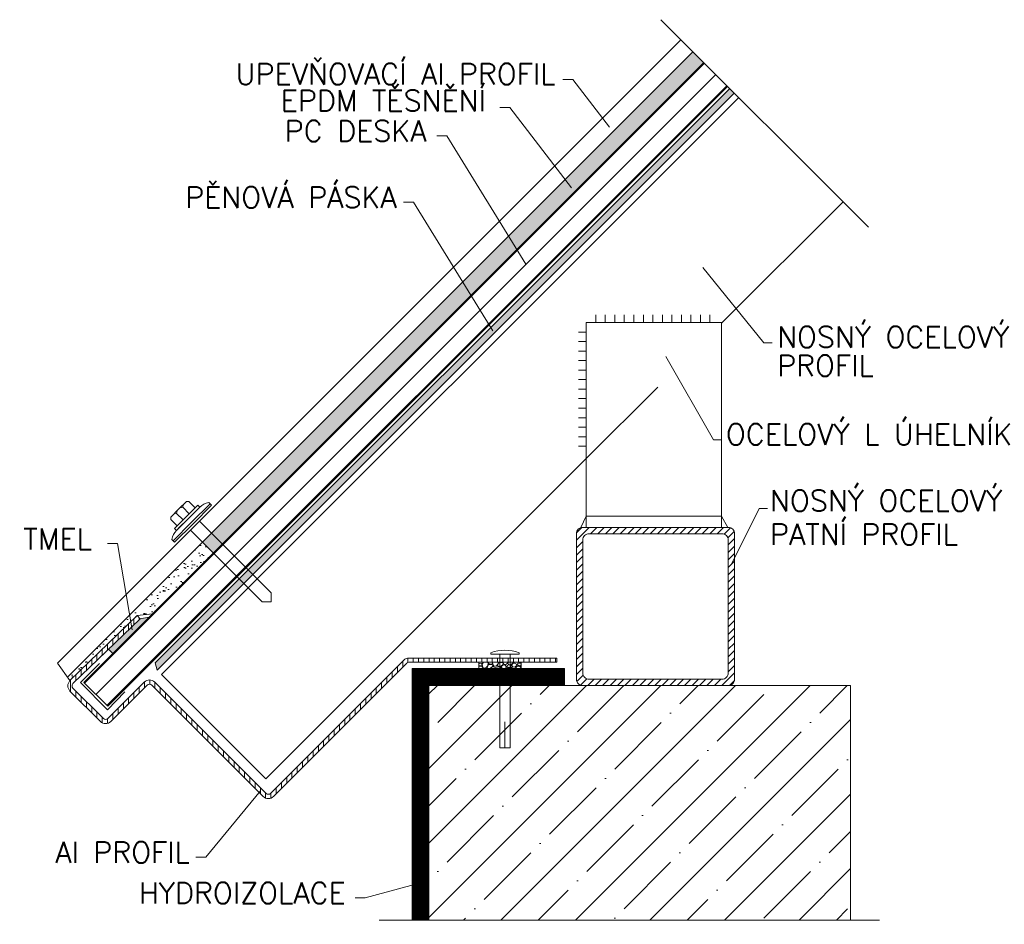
# Model space of a CAD drawing. Header units: millimetres. Extents: x -485339 to 350584, y -1189934 to 0.
# Tile 17 of 178: x -155984 to -155750, y -1115259 to -1115044. Entities that reach past the tile are written whole.
import ezdxf
from ezdxf.enums import TextEntityAlignment as Align

# ---------------------------------------------------------------- set-up
doc = ezdxf.new("R2010")
doc.units = ezdxf.units.MM
doc.header["$LTSCALE"] = 10
doc.linetypes.add('ACAD_ISO03W100', pattern=[30, 12, -18])
for name, color, linetype, lineweight in [('N_popis', 10, 'Continuous', 18), ('N_čáry_plné', 10, 'Continuous', 18), ('St_popis', 250, 'Continuous', 18), ('St_čáry_plné', 250, 'Continuous', 18)]:
    doc.layers.add(name, color=color, linetype=linetype, lineweight=lineweight)
doc.styles.get("Standard").update_dxf_attribs({"font": 'simplex.shx', "width": 0.8})
pattern_1 = [(47.5, (-156896.8066, -1113774.662), (-0.5949387, 2.8299185), [0, -2.28, 0, -2.55, 0, -2.4375]), (17.5, (-156896.8066, -1113774.662), (1.879244, 4.629885), [0, -1.23, 0, -2.055, 0, -0.7875]), (337.5, (-156898.6236, -1113774.9825), (4.5987725, 0.8195072), [0, -0.75, 0, -2.7, 0, -3.525]), (327.5, (-156898.6236, -1113774.9825), (4.212075, 2.079525), [0, -0.375, 0, -1.77, 0, -2.025])]

msp = doc.modelspace()

# ---------------------------------------------------------------- hatches: boundary and pattern name
at = {"layer": 'N_čáry_plné'}
h = msp.add_hatch(dxfattribs=at)
h.set_pattern_fill('AR-SAND', color=256, scale=1.5, angle=10, style=0)
h.set_pattern_definition(pattern_1)
h.paths.add_polyline_path([(-155821.65, -1115054.46), (-155824.22, -1115051.9), (-155938.4, -1115166.08), (-155935.84, -1115168.64)])
h.paths.add_polyline_path([(-155938.4, -1115166.08), (-155940.52, -1115168.2), (-155937.96, -1115170.76), (-155935.84, -1115168.64)])
h = msp.add_hatch(dxfattribs=at)
h.set_pattern_fill('AR-SAND', color=256, scale=1.5, angle=10, style=0)
h.set_pattern_definition(pattern_1)
h.paths.add_polyline_path([(-155930.73, -1115177.99), (-155931.79, -1115176.93), (-155951.72, -1115196.85), (-155951.3, -1115198.55)])
h.paths.add_polyline_path([(-155814.43, -1115061.68), (-155815.49, -1115060.62), (-155929.67, -1115174.81), (-155928.61, -1115175.87)])
h.paths.add_polyline_path([(-155928.61, -1115175.87), (-155929.67, -1115174.81), (-155931.79, -1115176.93), (-155930.73, -1115177.99)])
h = msp.add_hatch(dxfattribs=at)
h.set_pattern_fill('AR-SAND', color=256, scale=1.5, angle=10, style=0)
h.set_pattern_definition(pattern_1)
h.paths.add_polyline_path([(-155937.96, -1115170.76), (-155940.52, -1115168.2), (-155972.56, -1115200.24), (-155971.96, -1115201.05), (-155955.99, -1115185.63), (-155952.4, -1115185.2)])
h = msp.add_hatch(dxfattribs=at)
h.set_pattern_fill('ANSI31', color=256, scale=10, angle=45, style=0)
h.set_pattern_definition([(90, (-156896.8066, -1113774.6621), (-1.25, 2e-16), [])])
h.paths.add_polyline_path([(-155891.58, -1115195.7, 0.198912), (-155892.82, -1115196.22), (-155924.4, -1115227.79, -0.414214), (-155925.46, -1115227.79), (-155951.87, -1115201.38, 0.414214), (-155954.34, -1115201.38), (-155962.99, -1115210.03, -0.414214), (-155964.05, -1115210.03), (-155971.26, -1115202.82, -0.424475), (-155971.24, -1115201.74), (-155955.29, -1115186.35), (-155955.99, -1115185.63), (-155971.96, -1115201.05, 0.414214), (-155971.96, -1115203.53), (-155964.76, -1115210.74, 0.414214), (-155962.28, -1115210.74), (-155953.63, -1115202.09, -0.414214), (-155952.57, -1115202.09), (-155926.16, -1115228.5, 0.414214), (-155923.69, -1115228.5), (-155892.11, -1115196.92, -0.198912), (-155891.58, -1115196.7), (-155856.46, -1115196.7), (-155856.46, -1115195.7)])
msp.add_hatch(color=256, dxfattribs=at).paths.add_polyline_path([(-155953.23, -1115186.03), (-155955.29, -1115186.35), (-155962.79, -1115193.58), (-155961.78, -1115194.59)])
h = msp.add_hatch(dxfattribs=at)
h.set_pattern_fill('GRAVEL', color=256, scale=2.5, angle=10, style=0)
h.set_pattern_definition([(238.0128, (-156895.4681, -1113771.88753), (-15.789066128, -25.631140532), [0.33634, -33.29772]), (194.9697, (-156895.64627, -1113772.1728), (29.110118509, 7.671443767), [0.57717, -57.1398125]), (142.5104, (-156896.20385, -1113772.32189), (29.395499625, -22.741034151), [0.40697, -40.29008]), (277.2737, (-156897.05551, -1113773.1067), (-6.220399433, 49.674507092), [0.525595, -52.033895]), (302.8337, (-156896.98896, -1113773.62807), (-17.519565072, 27.373617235), [0.5153875, -51.0234325]), (7.2737, (-156896.70952, -1113774.06112), (-49.674507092, -6.220399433), [0.525595, -52.033895]), (47.6942, (-156896.18815, -1113773.99457), (-27.6650697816, -30.2637391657), [0.6950725, -68.8121225]), (82.2553, (-156895.72031, -1113773.48052), (7.68351404, 57.2032649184), [0.65622, -64.9658025]), (131.4296, (-156895.63188, -1113772.83029), (-25.339738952, 28.533272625), [0.527375, -52.2101825]), (185.2364, (-156895.98084, -1113772.43488), (27.516332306, 2.31332676), [0.60208, -29.5019075]), (232.3974, (-156896.58041, -1113772.48983), (-24.7689292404, -32.291642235), [0.77862, -77.0834375]), (148.8141, (-156894.61377, -1113772.70154), (-19.83886443, 11.733265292), [0.2657525, -26.30961]), (181.4692, (-156894.84112, -1113772.56393), (32.874492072, 0.71950679), [0.5055925, -50.0537775]), (235, (-156895.3465, -1113772.5769), (0.4341206, -2.4620201), [0.3535525, -3.18198]), (213.1986, (-156895.57098, -1113772.31184), (11.441854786, 7.09464413), [0.190395, -18.8490375]), (301.8014, (-156895.7303, -1113772.4161), (-3.76438061, 6.95193841), [0.2692575, -13.193655]), (40.9638, (-156895.5884, -1113772.64492), (6.51781131, 6.22640535), [0.4373225, -14.1400575]), (171.5651, (-156895.2582, -1113772.3582), (5.3581596, -1.59377437), [0.3162275, -7.5894675]), (26.3895, (-156897.15827, -1113772.66788), (23.31784107, 11.727245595), [0.443, -43.8571125]), (80.3462, (-156896.76143, -1113772.47098), (-5.072740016, -28.818698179), [0.3716525, -36.79352]), (303.1986, (-156895.345, -1113771.86582), (-7.09464413, 11.441854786), [0.3807875, -18.658645]), (353.6105, (-156895.1365, -1113772.18446), (-25.922557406, 3.044834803), [0.443, -43.8571125]), (349.444, (-156896.88912, -1113774.19433), (-13.178340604, 2.753425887), [0.4272, -20.93281]), (304.7751, (-156896.46915, -1113774.2726), (-17.085404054, 24.911622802), [0.357945, -35.4366075]), (76.8014, (-156894.88626, -1113774.3235), (2.753439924, 13.178337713), [0.3807875, -18.658645]), (27.354, (-156894.79931, -1113773.95277), (-30.269777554, -15.491630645), [0.4190775, -41.48856]), (79.444, (-156896.09265, -1113774.53622), (-2.753425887, -13.178340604), [0.2136, -21.14641]), (111.3099, (-156895.034, -1113774.34955), (-4.19849566, 9.41395997), [0.127475, -12.6200725]), (175.9638, (-156895.0803, -1113774.2308), (7.8201791, -1.15965303), [0.5153875, -9.792375]), (196.009, (-156895.59442, -1113774.19451), (24.186073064, 6.803222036), [0.477625, -47.2848075]), (313.6901, (-156895.54934, -1113772.8665), (-3.33026336, 4.48991665), [0.360555, -8.6533225]), (3.1572, (-156895.30028, -1113773.12722), (42.722572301, 2.455988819), [0.629485, -62.3189075]), (70.9454, (-156894.67175, -1113773.09255), (-6.80923432, -18.970618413), [0.25739, -25.481685]), (100, (-156894.5877, -1113772.8493), (-2.89614, 2.027899), [0.15, -2.35]), (130.2564, (-156895.65668, -1113774.12933), (12.886909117, -15.497662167), [0.34731, -34.3838]), (58.0128, (-156895.88111, -1113773.86428), (15.789066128, 25.631140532), [0.67268, -32.96138]), (10, (-156895.5248, -1113773.2937), (2.027899, 2.89614), [0.65, -1.85]), (335.3048, (-156894.88465, -1113773.18086), (-27.659026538, 12.892954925), [0.395285, -39.133185]), (264.0546, (-156894.5255, -1113773.346), (-0.72553728, -10.28219824), [0.364005, -17.83627]), (217.646, (-156894.56322, -1113773.70805), (-42.437150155, -32.868499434), [0.5926625, -58.673685]), (185.4261, (-156895.03249, -1113774.07004), (-32.4403715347, -3.1815594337), [0.6269975, -62.072685])])
h.paths.add_polyline_path([(-155870.05, -1115198.2), (-155870.05, -1115196.7), (-155874.97, -1115196.7), (-155874.97, -1115198.2)])
h.paths.add_polyline_path([(-155867.56, -1115198.2), (-155867.56, -1115196.7), (-155870.05, -1115196.7), (-155870.05, -1115198.2)])
h.paths.add_polyline_path([(-155864.97, -1115198.2), (-155864.97, -1115196.7), (-155867.56, -1115196.7), (-155867.56, -1115198.2)])
at = {"layer": 'St_čáry_plné'}
h = msp.add_hatch(dxfattribs=at)
h.set_pattern_fill('ANSI31', color=256, scale=10, style=0)
h.set_pattern_definition([(45, (-156901.8066, -1113774.6621), (-0.8838835, 0.8838835), [])])
h.paths.add_polyline_path([(-155815.95, -1115164.71), (-155815.95, -1115164.7), (-155850.34, -1115164.7, 0.414214), (-155851.84, -1115166.2), (-155851.84, -1115200.7, 0.414214), (-155850.34, -1115202.2), (-155815.84, -1115202.2, 0.414214), (-155814.34, -1115200.7), (-155814.34, -1115166.2, 0.436513)])
h.paths.add_polyline_path([(-155817.34, -1115166.2, -0.414214), (-155815.84, -1115167.7), (-155815.84, -1115199.2, -0.414214), (-155817.34, -1115200.7), (-155848.84, -1115200.7, -0.414214), (-155850.34, -1115199.2), (-155850.34, -1115167.7, -0.414214), (-155848.84, -1115166.2)], flags=16)
h = msp.add_hatch(dxfattribs=at)
h.set_pattern_fill('ANSI35', color=256, scale=50, style=0)
h.set_pattern_definition([(45, (-156896.807, -1113774.662), (-8.838835, 8.838835), []), (45, (-156887.968, -1113774.662), (-8.838835, 8.838835), [15.625, -3.125, 0, -3.125])])
h.paths.add_polyline_path([(-155786.84, -1115257.84), (-155786.84, -1115202.2), (-155886.84, -1115202.2), (-155886.84, -1115257.84)])

# ---------------------------------------------------------------- linework, layer by layer
at = {"layer": 'N_popis'}
for p, q in [((-155855.06, -1115058.46), (-155852.68, -1115058.46)), ((-155852.68, -1115058.46), (-155844, -1115069.78)), ((-155870.02, -1115065.13), (-155867.65, -1115065.13)), ((-155867.65, -1115065.13), (-155852.98, -1115084.13)), ((-155884.98, -1115071.8), (-155882.61, -1115071.8)), ((-155882.61, -1115071.8), (-155863.83, -1115102.3)), ((-155892.86, -1115087.56), (-155890.49, -1115087.56)), ((-155890.49, -1115087.56), (-155871.71, -1115118.05)), ((-155963.09, -1115168.56), (-155960.72, -1115168.56)), ((-155960.72, -1115168.56), (-155957.18, -1115189.02)), ((-155939.74, -1115242.88), (-155926.81, -1115227.15)), ((-155942.11, -1115242.88), (-155939.74, -1115242.88)), ((-155901.96, -1115252.55), (-155888.23, -1115248.82)), ((-155904.34, -1115252.55), (-155901.96, -1115252.55))]:
    msp.add_line(p, q, dxfattribs=at)
at = {"layer": 'N_čáry_plné'}
for p, q in [((-155827.07, -1115049.05), (-155974.96, -1115196.94)), ((-155824.22, -1115051.9), (-155972.56, -1115200.24)), ((-155821.65, -1115054.46), (-155968.67, -1115201.47)), ((-155821.48, -1115054.63), (-155968.49, -1115201.65)), ((-155818.82, -1115057.29), (-155965.84, -1115204.3)), ((-155816.17, -1115059.94), (-155963.19, -1115206.95)), ((-155816, -1115060.11), (-155963.01, -1115207.13)), ((-155951.72, -1115196.85), (-155815.49, -1115060.62)), ((-155951.3, -1115198.55), (-155814.43, -1115061.68)), ((-155948.02, -1115162.25), (-155946.19, -1115160.41)), ((-155944.36, -1115158.58), (-155946.19, -1115160.41)), ((-155945.18, -1115159.93), (-155945.85, -1115160.07)), ((-155945.18, -1115159.93), (-155945.13, -1115159.35)), ((-155943.66, -1115161.45), (-155945.18, -1115159.93)), ((-155941.63, -1115159.42), (-155944.4, -1115162.2)), ((-155944.36, -1115158.58), (-155943.79, -1115158.58)), ((-155943.95, -1115162.66), (-155941.17, -1115159.88)), ((-155942.29, -1115160.08), (-155943.79, -1115158.58)), ((-155938.74, -1115159.11), (-155943.12, -1115163.49)), ((-155942.77, -1115163.84), (-155938.39, -1115159.46)), ((-155941.17, -1115159.88), (-155941.63, -1115159.42)), ((-155938.74, -1115159.11), (-155939.06, -1115158.79)), ((-155938.39, -1115159.46), (-155938.74, -1115159.11)), ((-155948.02, -1115162.25), (-155948.02, -1115162.81)), ((-155946.52, -1115164.31), (-155948.02, -1115162.81)), ((-155946.67, -1115161.42), (-155947.25, -1115161.47)), ((-155947.18, -1115164.97), (-155944.4, -1115162.2)), ((-155946.72, -1115165.43), (-155943.95, -1115162.66)), ((-155946.67, -1115161.42), (-155946.53, -1115160.76)), ((-155945.15, -1115162.94), (-155946.67, -1115161.42)), ((-155943.95, -1115162.66), (-155946.27, -1115164.98)), ((-155947.49, -1115167.87), (-155943.12, -1115163.49)), ((-155946.72, -1115165.43), (-155947.18, -1115164.97)), ((-155942.77, -1115163.84), (-155947.14, -1115168.21)), ((-155947.49, -1115167.87), (-155947.81, -1115167.54)), ((-155947.14, -1115168.21), (-155947.49, -1115167.87)), ((-155955.99, -1115185.63), (-155971.96, -1115201.05)), ((-155955.99, -1115185.63), (-155952.4, -1115185.2)), ((-155955.29, -1115186.35), (-155955.99, -1115185.63)), ((-155955.29, -1115186.35), (-155971.26, -1115201.76)), ((-155962.79, -1115193.58), (-155961.78, -1115194.59)), ((-155872.18, -1115194.42), (-155872.18, -1115194.79)), ((-155865.43, -1115194.79), (-155872.18, -1115194.79)), ((-155865.43, -1115194.42), (-155865.43, -1115194.79)), ((-155974.96, -1115196.94), (-155971.96, -1115201.05)), ((-155964.99, -1115196.98), (-155969.45, -1115201.49)), ((-155951.3, -1115198.55), (-155951.72, -1115196.85)), ((-155892.82, -1115196.22), (-155924.4, -1115227.79)), ((-155892.11, -1115196.92), (-155923.69, -1115228.5)), ((-155856.46, -1115195.7), (-155891.58, -1115195.7)), ((-155856.46, -1115196.7), (-155891.58, -1115196.7)), ((-155854.64, -1115198.2), (-155890.84, -1115198.2)), ((-155890.84, -1115257.84), (-155890.84, -1115198.2)), ((-155969.45, -1115201.49), (-155963.05, -1115207.95)), ((-155963.01, -1115207.13), (-155968.67, -1115201.47)), ((-155954.34, -1115201.38), (-155962.99, -1115210.03)), ((-155953.63, -1115202.09), (-155962.28, -1115210.74)), ((-155926.16, -1115228.5), (-155952.57, -1115202.09)), ((-155925.46, -1115227.79), (-155951.87, -1115201.38)), ((-155888.84, -1115257.84), (-155888.84, -1115200.2)), ((-155964.76, -1115210.74), (-155971.96, -1115203.53)), ((-155964.05, -1115210.03), (-155971.26, -1115202.82)), ((-155963.05, -1115207.95), (-155958.92, -1115203.72)), ((-155867.56, -1115216.99), (-155870.05, -1115216.99))]:
    msp.add_line(p, q, dxfattribs=at)
at = {"layer": 'N_čáry_plné', "linetype": 'ACAD_ISO03W100', "ltscale": 0.3}
for p, q in [((-155941.36, -1115163.12), (-155924.27, -1115180.21)), ((-155943.48, -1115165.25), (-155926.39, -1115182.34))]:
    msp.add_line(p, q, dxfattribs=at)
at = {"layer": 'N_čáry_plné', "linetype": 'ACAD_ISO03W100', "ltscale": 0.5}
for p, q in [((-155924.27, -1115182.34), (-155924.27, -1115180.21)), ((-155924.27, -1115182.34), (-155926.39, -1115182.34)), ((-155870.05, -1115194.79), (-155870.05, -1115216.99)), ((-155867.56, -1115194.79), (-155867.56, -1115216.99)), ((-155868.81, -1115216.99), (-155868.81, -1115210.81))]:
    msp.add_line(p, q, dxfattribs=at)
at = {"layer": 'N_čáry_plné', "linetype": 'ACAD_ISO03W100', "ltscale": 0.1, "const_width": 2}
msp.add_lwpolyline([(-155854.64, -1115199.2), (-155889.84, -1115199.2), (-155889.84, -1115257.84)], dxfattribs=at)
at = {"layer": 'N_čáry_plné', "linetype": 'ACAD_ISO03W100', "ltscale": 0.15, "const_width": 2}
msp.add_lwpolyline([(-155854.64, -1115201.2), (-155887.84, -1115201.2), (-155887.84, -1115257.84)], dxfattribs=at)
at = {"layer": 'N_čáry_plné'}
for centre, radius, start, end in [((-155938.14, -1115163.15), 4.46, 101.8917, 132.8297), ((-155943.45, -1115168.46), 4.46, 137.1703, 168.1083), ((-155868.81, -1115204.03), 10.18, 70.6369, 109.3631), ((-155891.58, -1115197.45), 1.75, 90, 135), ((-155891.58, -1115197.45), 0.75, 90, 135), ((-155970.72, -1115202.29), 1.75, 135, 225), ((-155970.72, -1115202.29), 0.75, 135, 225), ((-155953.1, -1115202.62), 1.75, 45, 135), ((-155953.1, -1115202.62), 0.75, 45, 135), ((-155963.52, -1115209.5), 1.75, 225, 315), ((-155963.52, -1115209.5), 0.75, 225, 315), ((-155924.93, -1115227.26), 0.75, 225, 315), ((-155924.93, -1115227.26), 1.75, 225, 315)]:
    msp.add_arc(centre, radius, start, end, dxfattribs=at)
at = {"layer": 'St_popis'}
for p, q in [((-155821.86, -1115103.1), (-155807.37, -1115120.92)), ((-155807.37, -1115120.92), (-155805.41, -1115120.92)), ((-155830.64, -1115124.2), (-155819.37, -1115143.92)), ((-155819.37, -1115143.92), (-155817.41, -1115143.92)), ((-155815.09, -1115173.42), (-155808.52, -1115160.23)), ((-155808.52, -1115160.23), (-155806.55, -1115160.23))]:
    msp.add_line(p, q, dxfattribs=at)
at = {"layer": 'St_čáry_plné'}
for p, q in [((-155782.58, -1115093.53), (-155831.82, -1115044.29)), ((-155950.24, -1115199.61), (-155813.37, -1115062.74)), ((-155817.43, -1115116.3), (-155788.62, -1115087.49)), ((-155847.26, -1115114.29), (-155847.26, -1115116.13)), ((-155845, -1115114.29), (-155845, -1115116.13)), ((-155842.75, -1115114.29), (-155842.75, -1115116.13)), ((-155840.49, -1115114.29), (-155840.49, -1115116.13)), ((-155838.24, -1115114.29), (-155838.24, -1115116.13)), ((-155835.98, -1115114.29), (-155835.98, -1115116.13)), ((-155833.72, -1115114.29), (-155833.72, -1115116.13)), ((-155831.47, -1115114.29), (-155831.47, -1115116.13)), ((-155829.21, -1115114.29), (-155829.21, -1115116.13)), ((-155826.96, -1115114.29), (-155826.96, -1115116.13)), ((-155824.7, -1115114.29), (-155824.7, -1115116.13)), ((-155822.45, -1115114.29), (-155822.45, -1115116.13)), ((-155820.19, -1115114.29), (-155820.19, -1115116.13)), ((-155851.35, -1115118.38), (-155849.51, -1115118.38)), ((-155849.51, -1115164.7), (-155849.51, -1115116.13)), ((-155849.51, -1115116.13), (-155817.43, -1115116.13)), ((-155817.43, -1115116.13), (-155817.43, -1115164.7)), ((-155851.35, -1115120.64), (-155849.51, -1115120.64)), ((-155851.35, -1115122.89), (-155849.51, -1115122.89)), ((-155851.35, -1115125.15), (-155849.51, -1115125.15)), ((-155851.35, -1115127.4), (-155849.51, -1115127.4)), ((-155851.35, -1115129.66), (-155849.51, -1115129.66)), ((-155851.35, -1115131.92), (-155849.51, -1115131.92)), ((-155851.35, -1115134.17), (-155849.51, -1115134.17)), ((-155851.35, -1115136.43), (-155849.51, -1115136.43)), ((-155851.35, -1115138.68), (-155849.51, -1115138.68)), ((-155851.35, -1115140.94), (-155849.51, -1115140.94)), ((-155851.35, -1115143.19), (-155849.51, -1115143.19)), ((-155851.35, -1115145.45), (-155849.51, -1115145.45)), ((-155925.49, -1115224.36), (-155849.51, -1115148.39)), ((-155849.51, -1115162.07), (-155850.79, -1115164.7)), ((-155817.43, -1115162.07), (-155849.51, -1115162.07)), ((-155817.43, -1115162.07), (-155815.95, -1115164.7)), ((-155955.29, -1115186.35), (-155953.23, -1115186.03)), ((-155874.97, -1115198.2), (-155874.97, -1115196.7)), ((-155864.97, -1115198.2), (-155864.97, -1115196.7)), ((-155856.46, -1115196.7), (-155856.46, -1115195.7)), ((-155925.49, -1115224.36), (-155950.24, -1115199.61)), ((-155890.84, -1115198.2), (-155888.84, -1115200.2)), ((-155854.64, -1115200.2), (-155854.64, -1115198.2)), ((-155854.64, -1115200.2), (-155888.84, -1115200.2)), ((-155786.84, -1115202.2), (-155886.84, -1115202.2)), ((-155886.84, -1115202.2), (-155886.84, -1115257.84)), ((-155854.64, -1115202.2), (-155854.64, -1115200.2)), ((-155786.84, -1115202.2), (-155786.84, -1115257.84)), ((-155898.64, -1115257.84), (-155780, -1115257.84)), ((-155886.84, -1115257.84), (-155890.84, -1115257.84))]:
    msp.add_line(p, q, dxfattribs=at)
at = {"layer": 'St_čáry_plné', "linetype": 'ACAD_ISO03W100', "ltscale": 0.2}
msp.add_line((-155849.51, -1115148.39), (-155817.43, -1115116.3), dxfattribs=at)
at = {"layer": 'St_čáry_plné', "linetype": 'ACAD_ISO03W100', "ltscale": 1.2}
msp.add_line((-155888.84, -1115200.2), (-155886.84, -1115202.2), dxfattribs=at)
at = {"layer": 'St_čáry_plné'}
for points in [[(-155850.34, -1115202.2), (-155815.84, -1115202.2, 0.414214), (-155814.34, -1115200.7), (-155814.34, -1115166.2, 0.414214), (-155815.84, -1115164.7), (-155850.34, -1115164.7, 0.414214), (-155851.84, -1115166.2), (-155851.84, -1115200.7, 0.414214)], [(-155848.84, -1115200.7), (-155817.34, -1115200.7, 0.414214), (-155815.84, -1115199.2), (-155815.84, -1115167.7, 0.414214), (-155817.34, -1115166.2), (-155848.84, -1115166.2, 0.414214), (-155850.34, -1115167.7), (-155850.34, -1115199.2, 0.414214)]]:
    msp.add_lwpolyline(points, format="xyb", close=True, dxfattribs=at)

# ---------------------------------------------------------------- texts
at = {"layer": 'N_popis'}
for s, p in [('UPEVŇOVACÍ Al PROFIL', (-155856.81, -1115059.66)), ('EPDM TĚSNĚNÍ', (-155873.35, -1115065.97)), ('PC DESKA', (-155887.39, -1115073.19)), ('PĚNOVÁ PÁSKA', (-155894.49, -1115088.94)), ('TMEL', (-155966.75, -1115169.94)), ('Al PROFIL', (-155943.52, -1115244.27)), ('HYDROIZOLACE', (-155906.56, -1115253.94))]:
    msp.add_text(s, height=5, dxfattribs=at).set_placement(p, align=Align.RIGHT)
at = {"layer": 'St_popis'}
for s, p in [('NOSNÝ OCELOVÝ ', (-155804.26, -1115122.03)), ('PROFIL', (-155804.26, -1115128.87)), ('OCELOVÝ L ÚHELNÍK', (-155816.4, -1115145.12)), ('NOSNÝ OCELOVÝ ', (-155805.93, -1115160.85)), ('PATNÍ PROFIL', (-155805.93, -1115168.85))]:
    msp.add_text(s, height=5, dxfattribs=at).set_placement(p)

doc.saveas('drawing.dxf')
